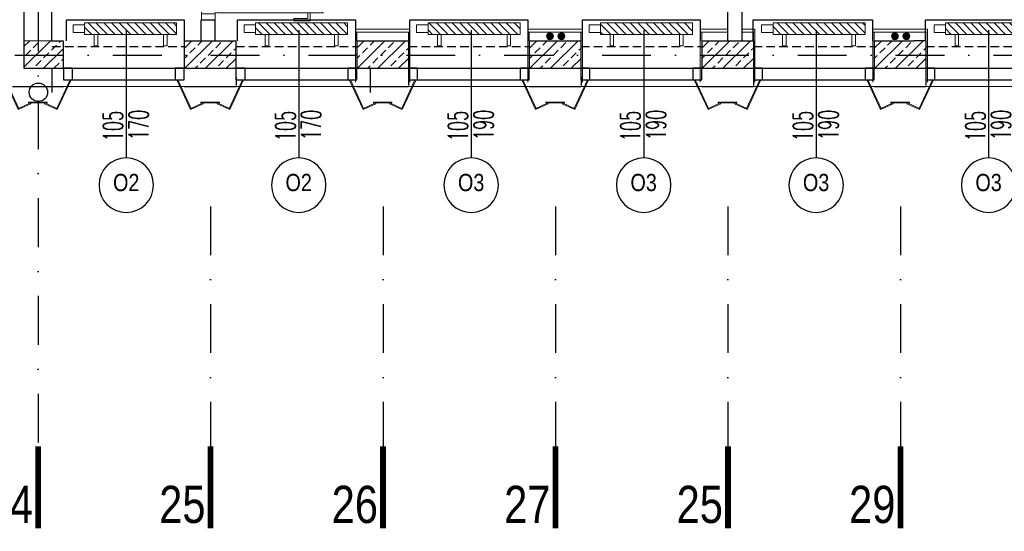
# Model space of a CAD drawing. Header units: millimetres. Extents: x 14495 to 271441, y -21035 to 2232.
# Tile 59 of 227: x 86234 to 87090, y -7723 to -7277. Entities that reach past the tile are written whole.
import ezdxf
from ezdxf.enums import TextEntityAlignment as Align

# ---------------------------------------------------------------- set-up
doc = ezdxf.new("R2010")
doc.units = ezdxf.units.MM
for name, pattern in [('DASHDOT', [1, 0.5, -0.25, 0, -0.25]), ('DASHED', [28.222222, 14.111111, -14.111111]), ('HIDDENX2', [0.75, 0.5, -0.25])]:
    doc.linetypes.add(name, pattern=pattern)
for name, color, linetype, lineweight in [('0-c.o.-grzejniki', 34, 'Continuous', 9), ('A_L_CIENKA', 251, 'Continuous', 5), ('A_obudowy G-K', 31, 'Continuous', 0), ('A_Stolarka_drzwi', 1, 'Continuous', 9), ('SAN_Przewody powrotne CO na rzucie', 180, 'Continuous', 40), ('SAN_Przewody zasilające CO na rzucie', 20, 'Continuous', 40)]:
    doc.layers.add(name, color=color, linetype=linetype, lineweight=lineweight)
for name, color, linetype in [('_1_cienkie', 251, 'Continuous'), ('a-bloki-drzwi', 52, 'Continuous'), ('a-cienka', 8, 'Continuous'), ('A_bloki-drzwi', 1, 'Continuous'), ('A_BLOKI_KÓŁKO', 1, 'Continuous'), ('A_BLOKI_OPIS', 1, 'Continuous'), ('A_grzejniki', 34, 'Continuous'), ('a_HATCH', 9, 'Continuous'), ('A_L przerywana', 251, 'HIDDENX2'), ('A_L_WIDOK', 1, 'Continuous'), ('A_Lwidok', 1, 'Continuous'), ('A_okładzina HPL', 37, 'Continuous'), ('A_OSIE', 252, 'DASHDOT'), ('A_PROJEKTOWANE', 3, 'Continuous'), ('A_SC_DZIAlOWE', 4, 'Continuous')]:
    doc.layers.add(name, color=color, linetype=linetype)
doc.styles.add('arialce', font='ARIALN.TTF')
doc.styles.add('cent', font='swissel.ttf')
doc.styles.add('ROMANS', font='romans', dxfattribs={"width": 0.6})

# ---------------------------------------------------------------- blocks, each defined once
blk = doc.blocks.new('fghsdx')
at = {"lineweight": 0}
for p, q in [((-37.08, -19.4), (-25.08, 6.6)), ((-36.19, -19.4), (-24.35, 6.26)), ((-14.42, 0.8), (-25.41, 5.87)), ((-14.08, 1.53), (-25.08, 6.6)), ((-16.15, 0.8), (0, 0.8)), ((-16.15, 0.8), (-16.15, 0)), ((-16.15, 0), (0, 0)), ((-14.42, 0.8), (-14.08, 1.53)), ((-2.07, 1.53), (8.92, 6.6)), ((-1.73, 0.8), (-2.07, 1.53)), ((-1.73, 0.8), (9.26, 5.87)), ((0, 0.8), (0, 0)), ((20.04, -19.4), (8.2, 6.26)), ((20.92, -19.4), (8.92, 6.6)), ((-37.08, -19.4), (-36.19, -19.4)), ((20.92, -19.4), (20.04, -19.4))]:
    blk.add_line(p, q, dxfattribs=at)
blk = doc.blocks.new('HJTS')
at = {"color": 8}
blk.add_line((0, 0), (0, 111.34), dxfattribs=at)
at = {"layer": 'A_BLOKI_KÓŁKO', "ltscale": 0.04}
blk.add_circle((0, 135.04), 23.7, dxfattribs=at)
at = {"layer": 'A_BLOKI_OPIS', "style": 'ROMANS'}
for tag, height, width, p in [('O', 20.59, 0.5, (-0.05, 135.67)), ('100', 17.16, 0.6, (-11.49, 86.54)), ('200', 17.16, 0.6, (10.76, 86.54))]:
    blk.add_attdef(tag, text='', height=height, rotation=90, dxfattribs=dict(at, width=width)).set_placement(p, align=Align.MIDDLE)
blk = doc.blocks.new('OSS1')
at = {"linetype": 'Continuous', "const_width": 5}
blk.add_lwpolyline([(0, 0), (0, -71.57)], dxfattribs=at)
at = {"style": 'cent'}
blk.add_attdef('01', text='', height=32.4, dxfattribs=at).set_placement((-4.39, -34.41), align=Align.RIGHT)
blk = doc.blocks.new('mjkk')
at = {"layer": '0-c.o.-grzejniki'}
h = blk.add_hatch(dxfattribs=at)
h.set_pattern_fill('ANSI31', color=256, scale=1.5, angle=-90.01613, style=0)
h.set_pattern_definition([(-135.016127, (-172292.014, 132455.0023), (-3.36664804, 3.36854379), [])])
h.paths.add_polyline_path([(-9.98, -80), (-0.01, -80), (0, 0), (-9.98, 0)])
blk.add_lwpolyline([(-9.98, -80), (-9.98, 0), (0, 0), (-0.01, -80)], close=True, dxfattribs=at)
at = {"layer": '0-c.o.-grzejniki', "ltscale": 2}
for points in [[(10.03, -11.37), (10.03, -8.26), (0.02, -8.26), (0.02, -11.37)], [(10.03, -68.63), (10.03, -71.74), (0.02, -71.74), (0.02, -68.63)], [(-1.75, -80), (-1.75, -90), (-8.23, -90), (-8.23, -80)]]:
    blk.add_lwpolyline(points, close=True, dxfattribs=at)
blk = doc.blocks.new('DRZWI Z OSCIEZNICA NIEOKALAJACA 90')
at = {"linetype": 'DASHED'}
for p, q in [((-12, 5), (-12, 99)), ((0, 5), (0, 99))]:
    blk.add_line(p, q, dxfattribs=at)
at = {"ltscale": 0.05}
blk.add_line((-39.5, 52), (25.59, 52), dxfattribs=at)
for points in [[(-12, 99), (-12, 104), (0, 104), (0, 99)], [(93.91, 9.01), (1.43, 9.01), (1.43, 6.01), (93.91, 6.01)], [(-12, 0), (-12, 5), (0, 5), (0, 0)]]:
    blk.add_lwpolyline(points, close=True)
for points in [[(82.48, 9.01), (82.48, 16.01), (68.48, 16.01), (68.48, 14.01), (80.48, 14.01), (80.48, 9.01)], [(82.48, 6.01), (82.48, -0.99), (68.48, -0.99), (68.48, 1.01), (80.48, 1.01), (80.48, 6.01)]]:
    blk.add_lwpolyline(points)
at = {"linetype": 'DASHED'}
blk.add_arc((0, 5), 94, 2.44751, 90, dxfattribs=at)

msp = doc.modelspace()

# ---------------------------------------------------------------- hatches: boundary and pattern name
at = {"layer": 'a_HATCH', "linetype": 'Continuous', "lineweight": 13}
h = msp.add_hatch(dxfattribs=at)
h.set_pattern_fill('ANSI33', color=256, scale=2, style=0)
h.set_pattern_definition([(45, (-1480.283, 118.126), (-8.9802561, 8.9802561), []), (45, (-1471.302, 118.126), (-8.9802561, 8.9802561), [6.35, -3.175])])
h.paths.add_polyline_path([(86249.79, -7308.39), (86271.58, -7308.39), (86271.58, -7295.87), (86261.53, -7295.87), (86249.79, -7295.87)])
h.paths.add_polyline_path([(86249.79, -7295.87), (86237.53, -7295.87), (86237.53, -7319.72), (86249.79, -7319.72)])
h.paths.add_polyline_path([(86249.79, -7308.39), (86249.79, -7319.72), (86271.58, -7319.72), (86271.58, -7308.39)])
h = msp.add_hatch(dxfattribs=at)
h.set_pattern_fill('ANSI33', color=256, scale=2, style=0)
h.set_pattern_definition([(45, (-2830.211, 118.126), (-8.9802561, 8.9802561), []), (45, (-2821.23, 118.126), (-8.9802561, 8.9802561), [6.35, -3.175])])
h.paths.add_polyline_path([(86393.94, -7295.72), (86377.05, -7295.72), (86377.05, -7300.72), (86377.05, -7308.26), (86399.87, -7308.26), (86399.87, -7295.72)])
h.paths.add_polyline_path([(86421.98, -7308.26), (86421.98, -7300.72), (86421.98, -7295.72), (86411.92, -7295.72), (86411.48, -7295.72), (86406.44, -7295.72), (86400.42, -7295.72), (86399.87, -7295.72), (86399.87, -7308.26)])
h.paths.add_polyline_path([(86399.87, -7308.26), (86377.05, -7308.26), (86377.05, -7319.72), (86377.2, -7319.72), (86399.87, -7319.72)])
h.paths.add_polyline_path([(86399.87, -7319.72), (86421.76, -7319.72), (86421.98, -7319.72), (86421.98, -7308.26), (86399.87, -7308.26)])
h = msp.add_hatch(dxfattribs=at)
h.set_pattern_fill('ANSI33', color=256, scale=2, style=0)
h.set_pattern_definition([(45, (-2680.211, 118.126), (-8.9802561, 8.9802561), []), (45, (-2671.23, 118.126), (-8.9802561, 8.9802561), [6.35, -3.175])])
h.paths.add_polyline_path([(86543.94, -7295.72), (86527.05, -7295.72), (86527.05, -7300.72), (86527.05, -7308.26), (86549.87, -7308.26), (86549.87, -7295.72)])
h.paths.add_polyline_path([(86571.98, -7308.26), (86571.98, -7300.72), (86571.98, -7295.72), (86561.92, -7295.72), (86561.48, -7295.72), (86556.44, -7295.72), (86550.42, -7295.72), (86549.87, -7295.72), (86549.87, -7308.26)])
h.paths.add_polyline_path([(86549.87, -7308.26), (86527.05, -7308.26), (86527.05, -7319.72), (86527.2, -7319.72), (86549.87, -7319.72)])
h.paths.add_polyline_path([(86549.87, -7319.72), (86571.76, -7319.72), (86571.98, -7319.72), (86571.98, -7308.26), (86549.87, -7308.26)])
h = msp.add_hatch(dxfattribs=at)
h.set_pattern_fill('ANSI33', color=256, scale=2, style=0)
h.set_pattern_definition([(45, (-2530.211, 118.126), (-8.9802561, 8.9802561), []), (45, (-2521.23, 118.126), (-8.9802561, 8.9802561), [6.35, -3.175])])
h.paths.add_polyline_path([(86693.94, -7295.72), (86677.05, -7295.72), (86677.05, -7300.72), (86677.05, -7308.26), (86699.87, -7308.26), (86699.87, -7295.72)])
h.paths.add_polyline_path([(86721.98, -7308.26), (86721.98, -7300.72), (86721.98, -7295.72), (86711.92, -7295.72), (86711.48, -7295.72), (86706.44, -7295.72), (86700.42, -7295.72), (86699.87, -7295.72), (86699.87, -7308.26)])
h.paths.add_polyline_path([(86699.87, -7308.26), (86677.05, -7308.26), (86677.05, -7319.72), (86677.2, -7319.72), (86699.87, -7319.72)])
h.paths.add_polyline_path([(86699.87, -7319.72), (86721.76, -7319.72), (86721.98, -7319.72), (86721.98, -7308.26), (86699.87, -7308.26)])
h = msp.add_hatch(dxfattribs=at)
h.set_pattern_fill('ANSI33', color=256, scale=2, style=0)
h.set_pattern_definition([(45, (-2380.211, 118.126), (-8.9802561, 8.9802561), []), (45, (-2371.23, 118.126), (-8.9802561, 8.9802561), [6.35, -3.175])])
h.paths.add_polyline_path([(86843.94, -7295.72), (86827.05, -7295.72), (86827.05, -7300.72), (86827.05, -7308.26), (86849.87, -7308.26), (86849.87, -7295.72)])
h.paths.add_polyline_path([(86871.98, -7308.26), (86871.98, -7300.72), (86871.98, -7295.72), (86861.92, -7295.72), (86861.48, -7295.72), (86856.44, -7295.72), (86850.42, -7295.72), (86849.87, -7295.72), (86849.87, -7308.26)])
h.paths.add_polyline_path([(86849.87, -7308.26), (86827.05, -7308.26), (86827.05, -7319.72), (86827.2, -7319.72), (86849.87, -7319.72)])
h.paths.add_polyline_path([(86849.87, -7319.72), (86871.76, -7319.72), (86871.98, -7319.72), (86871.98, -7308.26), (86849.87, -7308.26)])
h = msp.add_hatch(dxfattribs=at)
h.set_pattern_fill('ANSI33', color=256, scale=2, style=0)
h.set_pattern_definition([(45, (-2230.211, 118.126), (-8.9802561, 8.9802561), []), (45, (-2221.23, 118.126), (-8.9802561, 8.9802561), [6.35, -3.175])])
h.paths.add_polyline_path([(86993.94, -7295.72), (86977.05, -7295.72), (86977.05, -7300.72), (86977.05, -7308.26), (86999.87, -7308.26), (86999.87, -7295.72)])
h.paths.add_polyline_path([(87021.98, -7308.26), (87021.98, -7300.72), (87021.98, -7295.72), (87011.92, -7295.72), (87011.48, -7295.72), (87006.44, -7295.72), (87000.42, -7295.72), (86999.87, -7295.72), (86999.87, -7308.26)])
h.paths.add_polyline_path([(86999.87, -7308.26), (86977.05, -7308.26), (86977.05, -7319.72), (86977.2, -7319.72), (86999.87, -7319.72)])
h.paths.add_polyline_path([(86999.87, -7319.72), (87021.76, -7319.72), (87021.98, -7319.72), (87021.98, -7308.26), (86999.87, -7308.26)])
at = {"layer": 'SAN_Przewody powrotne CO na rzucie', "lineweight": 13}
for points in [[(86707.93, -7291.89, 1), (86701.93, -7291.89, 1)], [(87007.93, -7291.89, 1), (87001.93, -7291.89, 1)]]:
    msp.add_hatch(color=256, dxfattribs=at).paths.add_polyline_path(points)
at = {"layer": 'SAN_Przewody zasilające CO na rzucie', "lineweight": 13}
for points in [[(86697.93, -7291.89, 1), (86691.93, -7291.89, 1)], [(86997.93, -7291.89, 1), (86991.93, -7291.89, 1)]]:
    msp.add_hatch(color=256, dxfattribs=at).paths.add_polyline_path(points)

# ---------------------------------------------------------------- linework, layer by layer
at = {"layer": '_1_cienkie'}
for p, q in [((86261.79, -7319.72), (86261.87, -7334.72)), ((86261.87, -7320.72), (86261.87, -7340.72)), ((86421.91, -7319.72), (86421.98, -7334.72)), ((86538.63, -7319.72), (86538.63, -7340.72)), ((86571.91, -7319.72), (86571.98, -7334.72)), ((86721.91, -7319.72), (86721.98, -7334.72)), ((86871.91, -7319.72), (86871.98, -7334.72)), ((86871.98, -7314.72), (86871.98, -7319.72)), ((87021.91, -7319.72), (87021.98, -7334.72))]:
    msp.add_line(p, q, dxfattribs=at)
at = {"layer": 'a-cienka'}
for p, q in [((86227.65, -7335.72), (86271.98, -7335.72)), ((86376.98, -7335.72), (86421.98, -7335.72)), ((86526.98, -7335.72), (86571.98, -7335.72)), ((86676.98, -7335.72), (86721.98, -7335.72)), ((86826.98, -7335.72), (86871.98, -7335.72)), ((86976.98, -7335.72), (87021.98, -7335.72))]:
    msp.add_line(p, q, dxfattribs=at)
at = {"layer": 'A_bloki-drzwi'}
for p, q in [((86271.91, -7319.72), (86376.91, -7319.72)), ((86421.91, -7319.72), (86526.91, -7319.72)), ((86571.91, -7319.72), (86676.91, -7319.72)), ((86721.91, -7319.72), (86826.91, -7319.72)), ((86871.91, -7319.72), (86976.91, -7319.72)), ((87021.91, -7319.72), (87126.91, -7319.72)), ((86271.91, -7329.72), (86376.91, -7329.72)), ((86421.91, -7329.72), (86526.91, -7329.72)), ((86571.91, -7329.72), (86676.91, -7329.72)), ((86721.91, -7329.72), (86826.91, -7329.72)), ((86871.91, -7329.72), (86976.91, -7329.72)), ((87021.91, -7329.72), (87126.91, -7329.72))]:
    msp.add_line(p, q, dxfattribs=at)
for points in [[(86271.91, -7329.72), (86279.78, -7329.72), (86279.78, -7319.72), (86271.91, -7319.72)], [(86369.11, -7329.72), (86376.98, -7329.72), (86376.98, -7319.72), (86369.11, -7319.72)], [(86421.91, -7329.72), (86429.78, -7329.72), (86429.78, -7319.72), (86421.91, -7319.72)], [(86519.11, -7329.72), (86526.98, -7329.72), (86526.98, -7319.72), (86519.11, -7319.72)], [(86571.91, -7329.72), (86579.78, -7329.72), (86579.78, -7319.72), (86571.91, -7319.72)], [(86669.11, -7329.72), (86676.98, -7329.72), (86676.98, -7319.72), (86669.11, -7319.72)], [(86721.91, -7329.72), (86729.78, -7329.72), (86729.78, -7319.72), (86721.91, -7319.72)], [(86819.11, -7329.72), (86826.98, -7329.72), (86826.98, -7319.72), (86819.11, -7319.72)], [(86871.91, -7329.72), (86879.78, -7329.72), (86879.78, -7319.72), (86871.91, -7319.72)], [(86969.11, -7329.72), (86976.98, -7329.72), (86976.98, -7319.72), (86969.11, -7319.72)], [(87021.91, -7329.72), (87029.78, -7329.72), (87029.78, -7319.72), (87021.91, -7319.72)]]:
    msp.add_lwpolyline(points, close=True, dxfattribs=at)
at = {"layer": 'a_HATCH', "linetype": 'Continuous', "lineweight": 13}
for p, q in [((86391.65, -7277.47), (86403.65, -7277.47)), ((86261.79, -7295.87), (86237.53, -7295.87))]:
    msp.add_line(p, q, dxfattribs=at)
at = {"layer": 'A_L przerywana', "ltscale": 15}
for p, q in [((86261.79, -7300.72), (86376.98, -7300.72)), ((86421.91, -7300.72), (86526.98, -7300.72)), ((86571.91, -7300.72), (86676.98, -7300.72)), ((86721.91, -7300.72), (86826.98, -7300.72)), ((86871.91, -7300.72), (86976.98, -7300.72)), ((87021.91, -7300.72), (87126.98, -7300.72))]:
    msp.add_line(p, q, dxfattribs=at)
at = {"layer": 'A_L_CIENKA'}
for p, q in [((86271.98, -7335.72), (86376.98, -7335.72)), ((86421.98, -7335.72), (86526.98, -7335.72)), ((86571.98, -7335.72), (86676.98, -7335.72)), ((86721.98, -7335.72), (86826.98, -7335.72)), ((86871.98, -7335.72), (86976.98, -7335.72)), ((87021.98, -7335.72), (87126.98, -7335.72))]:
    msp.add_line(p, q, dxfattribs=at)
at = {"layer": 'A_L_WIDOK'}
msp.add_circle((86250.12, -7340.62), 8, dxfattribs=at)
at = {"layer": 'A_Lwidok'}
for points in [[(86274.48, -7295.72), (86274.48, -7277.68), (86376.98, -7277.68), (86376.98, -7295.72)], [(86423.21, -7295.72), (86423.21, -7277.68), (86525.71, -7277.68), (86525.71, -7295.72)], [(86573.21, -7295.72), (86573.21, -7277.68), (86675.71, -7277.68), (86675.71, -7295.72)], [(86723.21, -7295.72), (86723.21, -7277.68), (86825.71, -7277.68), (86825.71, -7295.72)], [(86871.69, -7295.72), (86871.69, -7277.68), (86975.38, -7277.68), (86975.38, -7295.72)], [(87021.69, -7295.72), (87021.69, -7277.68), (87125.38, -7277.68), (87125.38, -7295.72)]]:
    msp.add_lwpolyline(points, dxfattribs=at)
at = {"layer": 'A_obudowy G-K', "lineweight": 5}
for p, q in [((86525.71, -7285.72), (86525.71, -7331.72)), ((86573.21, -7285.72), (86573.21, -7331.72)), ((86675.71, -7285.72), (86675.71, -7331.72)), ((86723.21, -7285.72), (86723.21, -7331.72)), ((86825.71, -7285.72), (86825.71, -7331.72)), ((86873.21, -7285.72), (86873.21, -7331.72)), ((86975.71, -7285.72), (86975.71, -7331.72)), ((87023.21, -7285.72), (87023.21, -7331.72))]:
    msp.add_line(p, q, dxfattribs=at)
at = {"layer": 'A_obudowy G-K', "linetype": 'Continuous', "lineweight": 5}
for p, q in [((86526.97, -7288.22), (86526.98, -7295.72)), ((86571.96, -7288.22), (86571.95, -7295.72)), ((86676.97, -7288.22), (86676.98, -7295.72)), ((86721.96, -7288.22), (86721.95, -7295.72)), ((86826.97, -7288.22), (86826.98, -7295.72)), ((86871.96, -7288.22), (86871.95, -7295.72)), ((86976.97, -7288.22), (86976.98, -7295.72)), ((87021.96, -7288.22), (87021.95, -7295.72))]:
    msp.add_line(p, q, dxfattribs=at)
at = {"layer": 'A_obudowy G-K', "lineweight": 5}
for points in [[(86573.21, -7285.72), (86525.71, -7285.72)], [(86723.21, -7285.72), (86675.71, -7285.72)], [(86849.29, -7285.72), (86825.71, -7285.72)], [(86873.21, -7285.72), (86861.79, -7285.72)], [(87023.21, -7285.72), (86975.71, -7285.72)], [(86573.21, -7288.22), (86525.72, -7288.22)], [(86723.21, -7288.22), (86675.72, -7288.22)], [(86849.29, -7288.22), (86825.72, -7288.22)], [(86873.21, -7288.22), (86861.79, -7288.22)], [(87023.21, -7288.22), (86975.72, -7288.22)]]:
    msp.add_lwpolyline(points, dxfattribs=at)
at = {"layer": 'A_OSIE', "ltscale": 85}
for p, q in [((86249.79, -4964.93), (86249.79, -7648.79)), ((86059.48, -7308.41), (88145.06, -7308.22)), ((86399.79, -7439.95), (86399.79, -7648.79)), ((86549.79, -7439.95), (86549.79, -7648.79)), ((86699.79, -7439.95), (86699.79, -7648.79)), ((86849.79, -7439.95), (86849.79, -7648.79)), ((86999.79, -7439.95), (86999.79, -7648.79))]:
    msp.add_line(p, q, dxfattribs=at)
at = {"layer": 'A_PROJEKTOWANE'}
for p, q in [((86237.53, -6762.37), (86237.53, -7319.72)), ((86261.53, -6762.37), (86261.53, -7295.87)), ((86261.53, -7295.87), (86271.58, -7295.87)), ((86271.58, -7295.87), (86271.58, -7319.72)), ((86376.98, -7295.72), (86376.98, -7319.72)), ((86376.98, -7295.72), (86412.13, -7295.72)), ((86412.13, -7295.72), (86421.91, -7295.72)), ((86421.91, -7295.72), (86421.91, -7319.72)), ((86526.98, -7295.72), (86526.98, -7319.72)), ((86526.98, -7295.72), (86526.98, -7319.72)), ((86526.98, -7295.72), (86526.98, -7319.72)), ((86526.98, -7295.72), (86571.91, -7295.72)), ((86526.98, -7295.72), (86526.98, -7319.72)), ((86526.98, -7295.72), (86526.98, -7319.72)), ((86571.91, -7295.72), (86571.91, -7319.72)), ((86676.98, -7295.72), (86676.98, -7319.72)), ((86676.98, -7295.72), (86712.13, -7295.72)), ((86712.13, -7295.72), (86721.91, -7295.72)), ((86721.91, -7295.72), (86721.91, -7319.72)), ((86826.98, -7295.72), (86826.98, -7319.72)), ((86826.98, -7295.72), (86826.98, -7319.72)), ((86826.98, -7295.72), (86871.91, -7295.72)), ((86871.91, -7295.72), (86871.91, -7319.72)), ((86976.98, -7295.72), (86976.98, -7319.72)), ((86976.98, -7295.72), (86976.98, -7319.72)), ((86976.98, -7295.72), (87011.63, -7295.72)), ((87021.91, -7295.72), (87011.63, -7295.72)), ((87021.91, -7295.72), (87021.91, -7319.72)), ((86376.98, -7306.72), (86376.98, -7319.72)), ((86526.98, -7306.72), (86526.98, -7319.72)), ((86676.98, -7306.72), (86676.98, -7319.72)), ((86237.53, -7319.72), (86271.58, -7319.72)), ((86376.98, -7319.72), (86421.91, -7319.72)), ((86526.98, -7319.72), (86571.91, -7319.72)), ((86676.98, -7319.72), (86721.91, -7319.72)), ((86826.98, -7319.72), (86871.98, -7319.72)), ((86976.98, -7319.72), (87021.91, -7319.72))]:
    msp.add_line(p, q, dxfattribs=at)
at = {"layer": 'A_SC_DZIAlOWE'}
for p, q in [((86849.29, -7015.57), (86849.29, -7295.72)), ((86861.79, -7015.57), (86861.79, -7295.72))]:
    msp.add_line(p, q, dxfattribs=at)
msp.add_lwpolyline([(86391.65, -7295.72), (86391.65, -7277.47), (86403.65, -7277.47), (86403.65, -7295.72)], dxfattribs=at)
msp.add_lwpolyline([(86391.65, -7295.72), (86391.65, -7277.47), (86403.65, -7277.47), (86403.65, -7295.72)], dxfattribs=at)
at = {"layer": 'SAN_Przewody powrotne CO na rzucie', "lineweight": 13}
for centre in [(86704.93, -7291.89), (87004.93, -7291.89)]:
    msp.add_circle(centre, 3, dxfattribs=at)
at = {"layer": 'SAN_Przewody zasilające CO na rzucie', "lineweight": 13}
for centre in [(86694.93, -7291.89), (86994.93, -7291.89)]:
    msp.add_circle(centre, 3, dxfattribs=at)

# ---------------------------------------------------------------- block references
at = {"layer": 'a-bloki-drzwi'}
ref = msp.add_blockref('HJTS', (86326.48, -7286.44), dxfattribs=dict(at, xscale=-1, rotation=180))
ref.add_attrib('O', 'O2', dxfattribs={"layer": 'A_BLOKI_OPIS', "extrusion": (0, 0, -1), "height": 15, "style": 'arialce', "text_generation_flag": 2}).set_placement((-86326.44, -7419.17), align=Align.MIDDLE)
ref.add_attrib('100', '105', dxfattribs={"layer": 'A_BLOKI_OPIS', "extrusion": (0, 0, -1), "height": 17.16, "rotation": 90, "style": 'ROMANS', "text_generation_flag": 4, "width": 0.6}).set_placement((-86314.99, -7370.04), align=Align.MIDDLE)
ref.add_attrib('200', '170', dxfattribs={"layer": 'A_BLOKI_OPIS', "extrusion": (0, 0, -1), "height": 17.16, "rotation": 90, "style": 'ROMANS', "text_generation_flag": 4, "width": 0.6}).set_placement((-86337.25, -7369.06), align=Align.MIDDLE)
ref = msp.add_blockref('HJTS', (86476.48, -7286.44), dxfattribs=dict(at, xscale=-1, rotation=180))
ref.add_attrib('O', 'O2', dxfattribs={"layer": 'A_BLOKI_OPIS', "extrusion": (0, 0, -1), "height": 15, "style": 'arialce', "text_generation_flag": 2}).set_placement((-86476.44, -7419.17), align=Align.MIDDLE)
ref.add_attrib('100', '105', dxfattribs={"layer": 'A_BLOKI_OPIS', "extrusion": (0, 0, -1), "height": 17.16, "rotation": 90, "style": 'ROMANS', "text_generation_flag": 4, "width": 0.6}).set_placement((-86464.99, -7370.04), align=Align.MIDDLE)
ref.add_attrib('200', '170', dxfattribs={"layer": 'A_BLOKI_OPIS', "extrusion": (0, 0, -1), "height": 17.16, "rotation": 90, "style": 'ROMANS', "text_generation_flag": 4, "width": 0.6}).set_placement((-86487.25, -7369.06), align=Align.MIDDLE)
ref = msp.add_blockref('HJTS', (86626.48, -7286.44), dxfattribs=dict(at, xscale=-1, rotation=180))
ref.add_attrib('O', 'O3', dxfattribs={"layer": 'A_BLOKI_OPIS', "extrusion": (0, 0, -1), "height": 15, "style": 'arialce', "text_generation_flag": 2}).set_placement((-86626.44, -7419.17), align=Align.MIDDLE)
ref.add_attrib('100', '105', dxfattribs={"layer": 'A_BLOKI_OPIS', "extrusion": (0, 0, -1), "height": 17.16, "rotation": 90, "style": 'ROMANS', "text_generation_flag": 4, "width": 0.6}).set_placement((-86614.99, -7370.04), align=Align.MIDDLE)
ref.add_attrib('200', '190', dxfattribs={"layer": 'A_BLOKI_OPIS', "extrusion": (0, 0, -1), "height": 17.16, "rotation": 90, "style": 'ROMANS', "text_generation_flag": 4, "width": 0.6}).set_placement((-86637.25, -7369.06), align=Align.MIDDLE)
ref = msp.add_blockref('HJTS', (86776.48, -7286.44), dxfattribs=dict(at, xscale=-1, rotation=180))
ref.add_attrib('O', 'O3', dxfattribs={"layer": 'A_BLOKI_OPIS', "extrusion": (0, 0, -1), "height": 15, "style": 'arialce', "text_generation_flag": 2}).set_placement((-86776.44, -7419.17), align=Align.MIDDLE)
ref.add_attrib('100', '105', dxfattribs={"layer": 'A_BLOKI_OPIS', "extrusion": (0, 0, -1), "height": 17.16, "rotation": 90, "style": 'ROMANS', "text_generation_flag": 4, "width": 0.6}).set_placement((-86764.99, -7370.04), align=Align.MIDDLE)
ref.add_attrib('200', '190', dxfattribs={"layer": 'A_BLOKI_OPIS', "extrusion": (0, 0, -1), "height": 17.16, "rotation": 90, "style": 'ROMANS', "text_generation_flag": 4, "width": 0.6}).set_placement((-86787.25, -7369.06), align=Align.MIDDLE)
ref = msp.add_blockref('HJTS', (86926.48, -7286.44), dxfattribs=dict(at, xscale=-1, rotation=180))
ref.add_attrib('O', 'O3', dxfattribs={"layer": 'A_BLOKI_OPIS', "extrusion": (0, 0, -1), "height": 15, "style": 'arialce', "text_generation_flag": 2}).set_placement((-86926.44, -7419.17), align=Align.MIDDLE)
ref.add_attrib('100', '105', dxfattribs={"layer": 'A_BLOKI_OPIS', "extrusion": (0, 0, -1), "height": 17.16, "rotation": 90, "style": 'ROMANS', "text_generation_flag": 4, "width": 0.6}).set_placement((-86914.99, -7370.04), align=Align.MIDDLE)
ref.add_attrib('200', '190', dxfattribs={"layer": 'A_BLOKI_OPIS', "extrusion": (0, 0, -1), "height": 17.16, "rotation": 90, "style": 'ROMANS', "text_generation_flag": 4, "width": 0.6}).set_placement((-86937.25, -7369.06), align=Align.MIDDLE)
ref = msp.add_blockref('HJTS', (87076.48, -7286.44), dxfattribs=dict(at, xscale=-1, rotation=180))
ref.add_attrib('O', 'O3', dxfattribs={"layer": 'A_BLOKI_OPIS', "extrusion": (0, 0, -1), "height": 15, "style": 'arialce', "text_generation_flag": 2}).set_placement((-87076.44, -7419.17), align=Align.MIDDLE)
ref.add_attrib('100', '105', dxfattribs={"layer": 'A_BLOKI_OPIS', "extrusion": (0, 0, -1), "height": 17.16, "rotation": 90, "style": 'ROMANS', "text_generation_flag": 4, "width": 0.6}).set_placement((-87064.99, -7370.04), align=Align.MIDDLE)
ref.add_attrib('200', '190', dxfattribs={"layer": 'A_BLOKI_OPIS', "extrusion": (0, 0, -1), "height": 17.16, "rotation": 90, "style": 'ROMANS', "text_generation_flag": 4, "width": 0.6}).set_placement((-87087.25, -7369.06), align=Align.MIDDLE)
at = {"layer": 'A_grzejniki', "linetype": 'Continuous', "lineweight": 13, "rotation": 270}
for p in [(86370.27, -7290.22), (86519, -7290.22), (86669, -7290.22), (86819, -7290.22), (86969, -7290.22), (87119, -7290.22)]:
    msp.add_blockref('mjkk', p, dxfattribs=at)
at = {"layer": 'A_okładzina HPL', "lineweight": 0, "xscale": -1, "rotation": 180}
for p in [(86257.56, -7349.12), (86407.56, -7349.12), (86557.56, -7349.12), (86707.56, -7349.12), (86857.56, -7349.12), (87007.56, -7349.12)]:
    msp.add_blockref('fghsdx', p, dxfattribs=at)
at = {"layer": 'A_OSIE'}
ref = msp.add_blockref('OSS1', (86249.79, -7648.79), dxfattribs=at)
ref.add_attrib('01', '24', dxfattribs={"layer": '0', "height": 32.4, "style": 'cent', "width": 0.8}).set_placement((86245.4, -7683.2), align=Align.TOP_RIGHT)
ref = msp.add_blockref('OSS1', (86399.79, -7648.79), dxfattribs=at)
ref.add_attrib('01', '25', dxfattribs={"layer": '0', "height": 32.4, "style": 'cent', "width": 0.8}).set_placement((86395.4, -7683.2), align=Align.TOP_RIGHT)
ref = msp.add_blockref('OSS1', (86549.79, -7648.79), dxfattribs=at)
ref.add_attrib('01', '26', dxfattribs={"layer": '0', "height": 32.4, "style": 'cent', "width": 0.8}).set_placement((86545.4, -7683.2), align=Align.TOP_RIGHT)
ref = msp.add_blockref('OSS1', (86699.79, -7648.79), dxfattribs=at)
ref.add_attrib('01', '27', dxfattribs={"layer": '0', "height": 32.4, "style": 'cent', "width": 0.8}).set_placement((86695.4, -7683.2), align=Align.TOP_RIGHT)
ref = msp.add_blockref('OSS1', (86849.79, -7648.79), dxfattribs=at)
ref.add_attrib('01', '25', dxfattribs={"layer": '0', "height": 32.4, "style": 'cent', "width": 0.8}).set_placement((86845.4, -7683.2), align=Align.TOP_RIGHT)
ref = msp.add_blockref('OSS1', (86999.79, -7648.79), dxfattribs=at)
ref.add_attrib('01', '29', dxfattribs={"layer": '0', "height": 32.4, "style": 'cent', "width": 0.8}).set_placement((86995.4, -7683.2), align=Align.TOP_RIGHT)
at = {"layer": 'A_Stolarka_drzwi'}
msp.add_blockref('DRZWI Z OSCIEZNICA NIEOKALAJACA 90', (86403.82, -7277.47), dxfattribs=at)

doc.saveas('drawing.dxf')
